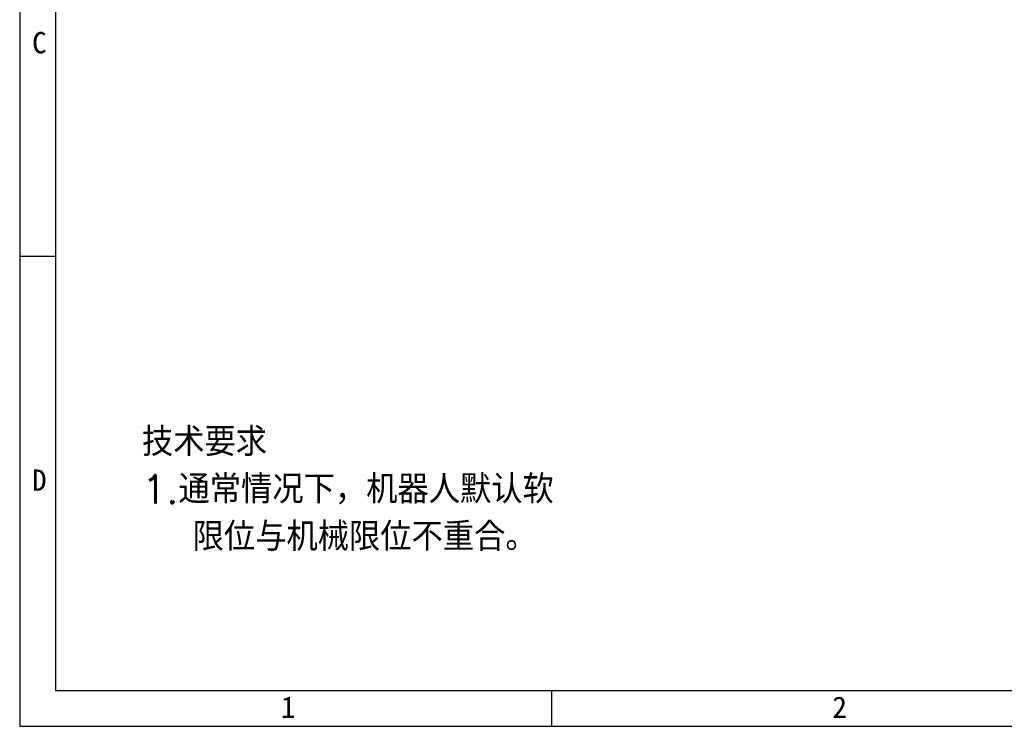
# Model space of a CAD drawing. Header units: millimetres. Extents: x 0 to 2970, y 0 to 2100.
# Tile 1 of 30: x 0 to 1100, y 0 to 789. Entities that reach past the tile are written whole.
import ezdxf

# ---------------------------------------------------------------- set-up
doc = ezdxf.new("R2010")
doc.units = ezdxf.units.MM
doc.header["$LTSCALE"] = 10
doc.layers.add('文字', color=6, linetype='Continuous')
doc.layers.add('细实线', color=4, linetype='Continuous')
doc.styles.add('SLDTEXTSTYLE0', font='txt', dxfattribs={"bigfont": 'bigfont'})
doc.styles.add('SLDTEXTSTYLE4', font='simfang.ttf')

msp = doc.modelspace()

# ---------------------------------------------------------------- linework, layer by layer
at = {"layer": '细实线'}
for p, q in [((0, 2100), (0, 0)), ((40, 2060), (40, 40)), ((0, 525), (40, 525)), ((40, 40), (2929.251859, 40)), ((594, 40), (594, 0)), ((0, 0), (2970, 0))]:
    msp.add_line(p, q, dxfattribs=at)

# ---------------------------------------------------------------- texts
at = {"color": 7, "linetype": 'Continuous', "char_height": 23.8125, "attachment_point": 1, "style": 'SLDTEXTSTYLE4'}
for s, insert in [('C', (13.873051, 775.231915)), ('D', (13.873051, 286.739768)), ('1', (291.698862, 33.255271)), ('2', (907.618794, 33.255271))]:
    msp.add_mtext(s, dxfattribs=dict(at, insert=insert))
at = {"layer": '文字', "linetype": 'Continuous', "insert": (136.543347, 333.483042), "char_height": 31.75, "attachment_point": 1, "style": 'SLDTEXTSTYLE0'}
msp.add_mtext('技术要求\\P1.通常情况下，机器人默认软\\P  限位与机械限位不重合。', dxfattribs=at)

doc.saveas('drawing.dxf')
